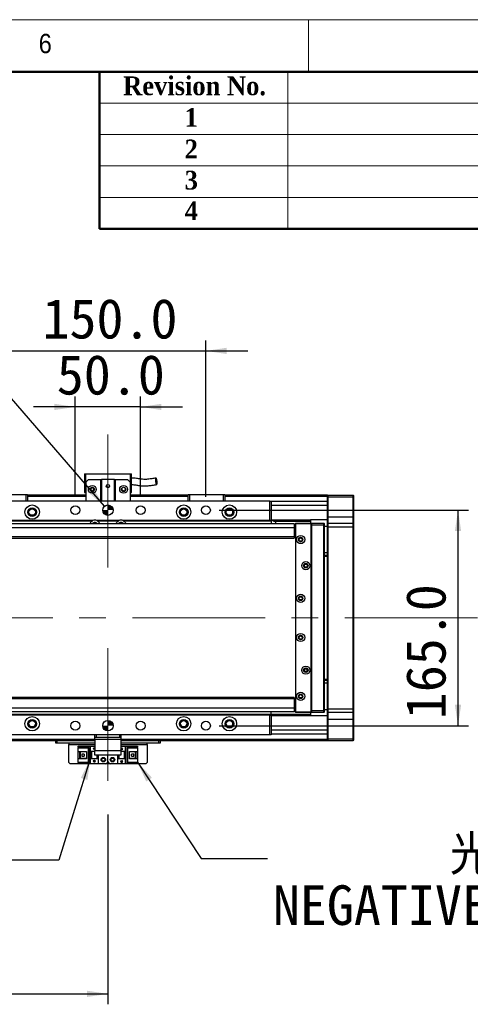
# Model space of a CAD drawing. Header units: millimetres. Extents: x 40 to 3331, y 40 to 2336.
# Tile 10 of 11: x 2259 to 2604, y 1582 to 2336. Entities that reach past the tile are written whole.
import ezdxf

# ---------------------------------------------------------------- set-up
doc = ezdxf.new("R2010")
doc.units = ezdxf.units.MM
doc.header["$LTSCALE"] = 8
doc.linetypes.add('CENTERX2', pattern=[20.32, 12.7, -2.54, 2.54, -2.54])
doc.layers.add('DIMNS', color=7, linetype='Continuous')
doc.styles.add('SLDTEXTSTYLE0', font='Gothic.ttf', dxfattribs={"width": 0.913})
doc.styles.add('SLDTEXTSTYLE1', font='timesbd.ttf', dxfattribs={"width": 0.933})
doc.styles.add('SLDTEXTSTYLE10', font='txt')
doc.styles.add('SLDTEXTSTYLE7', font='txt')
doc.styles.add('SLDTEXTSTYLE9', font='txt', dxfattribs={"bigfont": 'bigfont'})
doc.dimstyles.new('SLDDIMSTYLE0', dxfattribs={"dimtxt": 30.4, "dimasz": 16, "dimexe": 0, "dimexo": 0.0625, "dimgap": 7.6, "dimtad": 2, "dimdec": 1, "dimrnd": 1e-09, "dimzin": 4, "dimdsep": 46, "dimtxsty": 'SLDTEXTSTYLE7', "dimsah": 1, "dimcen": 0.09, "dimadec": 0, "dimazin": 1, "dimtfac": 1, "dimtdec": 1, "dimtmove": 0, "dimatfit": 0, "dimfxl": 0, "dimfrac": 2, "dimtolj": 1, "dimtzin": 12, "dimarcsym": 0})
doc.dimstyles.new('SLDDIMSTYLE1', dxfattribs={"dimtxt": 30.4, "dimasz": 16, "dimexe": 0, "dimexo": 0.0625, "dimgap": 7.6, "dimtad": 2, "dimdec": 1, "dimrnd": 1e-09, "dimzin": 4, "dimdsep": 46, "dimtxsty": 'SLDTEXTSTYLE7', "dimsah": 1, "dimcen": 0.09, "dimadec": 0, "dimazin": 1, "dimtfac": 1, "dimtdec": 1, "dimtofl": 0, "dimtmove": 0, "dimatfit": 3, "dimfxl": 0, "dimfrac": 2, "dimtolj": 1, "dimtzin": 12, "dimarcsym": 0})
doc.dimstyles.new('SLDDIMSTYLE3', dxfattribs={"dimtxt": 0.18, "dimasz": 16, "dimexe": 0, "dimexo": 0.0625, "dimgap": 0, "dimtad": 0, "dimtih": 1, "dimtoh": 1, "dimdec": 0, "dimrnd": 1e-09, "dimzin": 0, "dimdsep": 46, "dimtxsty": 'Standard', "dimsah": 1, "dimcen": 0.09, "dimadec": 0, "dimazin": 0, "dimtfac": 16, "dimtdec": 0, "dimtofl": 0, "dimtmove": 0, "dimatfit": 3, "dimfxl": 0, "dimfrac": 2, "dimtolj": 1, "dimtzin": 0, "dimarcsym": 0})
doc.dimstyles.new('SLDDIMSTYLE5', dxfattribs={"dimtxt": 30.4, "dimasz": 16, "dimexe": 0, "dimexo": 0.0625, "dimgap": 7.6, "dimtad": 0, "dimtih": 1, "dimtoh": 1, "dimdec": 1, "dimrnd": 1e-09, "dimzin": 4, "dimdsep": 46, "dimtxsty": 'SLDTEXTSTYLE7', "dimsah": 1, "dimcen": 0, "dimadec": 0, "dimazin": 1, "dimtfac": 1, "dimtdec": 1, "dimtofl": 0, "dimtmove": 0, "dimatfit": 3, "dimfxl": 0, "dimfrac": 2, "dimtolj": 1, "dimtzin": 12, "dimarcsym": 0})

# ---------------------------------------------------------------- blocks, each defined once
blk = doc.blocks.new('_D_13')
at = {"layer": 'DIMNS'}
for p, q in [((2301.35, 1970.69), (2301.35, 2047.55)), ((2351.35, 1970.69), (2351.35, 2047.55)), ((2301.35, 2039.55), (2269.35, 2039.55)), ((2351.35, 2039.55), (2301.35, 2039.55)), ((2351.35, 2039.55), (2383.35, 2039.55))]:
    blk.add_line(p, q, dxfattribs=at)
for points in [[(2301.35, 2039.55), (2285.35, 2041.95), (2285.35, 2037.15)], [(2351.35, 2039.55), (2367.35, 2037.15), (2367.35, 2041.95)]]:
    blk.add_solid(points, dxfattribs=at)
at = {"layer": 'DIMNS', "insert": (2287.19, 2079.43), "char_height": 30.4, "attachment_point": 1, "style": 'SLDTEXTSTYLE7'}
blk.add_mtext('50.0', dxfattribs=at)
blk = doc.blocks.new('_D_14')
at = {"layer": 'DIMNS'}
for p, q in [((2251.35, 1970.69), (2251.35, 2090.44)), ((2401.35, 1970.69), (2401.35, 2090.44)), ((2251.35, 2082.44), (2219.35, 2082.44)), ((2251.35, 2082.44), (2401.35, 2082.44)), ((2401.35, 2082.44), (2433.35, 2082.44))]:
    blk.add_line(p, q, dxfattribs=at)
for points in [[(2251.35, 2082.44), (2235.35, 2084.84), (2235.35, 2080.04)], [(2401.35, 2082.44), (2417.35, 2080.04), (2417.35, 2084.84)]]:
    blk.add_solid(points, dxfattribs=at)
at = {"layer": 'DIMNS', "insert": (2276.21, 2122.33), "char_height": 30.4, "attachment_point": 1, "style": 'SLDTEXTSTYLE7'}
blk.add_mtext('150.0', dxfattribs=at)
blk = doc.blocks.new('_D_15')
at = {"layer": 'DIMNS'}
for p, q in [((2411.51, 1960.53), (2602.35, 1960.53)), ((2594.35, 1795.53), (2594.35, 1960.53)), ((2411.51, 1795.53), (2602.35, 1795.53))]:
    blk.add_line(p, q, dxfattribs=at)
for points in [[(2594.35, 1960.53), (2591.95, 1944.53), (2596.75, 1944.53)], [(2594.35, 1795.53), (2596.75, 1811.53), (2591.95, 1811.53)]]:
    blk.add_solid(points, dxfattribs=at)
at = {"layer": 'DIMNS', "insert": (2554.46, 1800.45), "char_height": 30.4, "attachment_point": 1, "rotation": 90, "style": 'SLDTEXTSTYLE7'}
blk.add_mtext('165.0', dxfattribs=at)
blk = doc.blocks.new('SW_SYMBOL_HOLE_DEPTH')
at = {"layer": 'DIMNS', "color": 0}
for p, q in [((0, 7000), (6400, 7000)), ((3200, 7000), (3200, 600)), ((800, 4440), (3200, 600)), ((5600, 4440), (3200, 600))]:
    blk.add_line(p, q, dxfattribs=at)
blk = doc.blocks.new('_D_16')
at = {"layer": 'DIMNS'}
for p, q in [((2242.5, 2057.13), (2210.5, 2057.13)), ((2323.73, 1963.55), (2242.5, 2057.13))]:
    blk.add_line(p, q, dxfattribs=at)
blk.add_solid([(2323.73, 1963.55), (2315.05, 1977.2), (2311.43, 1974.06)], dxfattribs=at)
at = {"layer": 'DIMNS', "xscale": 0.004985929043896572, "yscale": 0.004985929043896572, "zscale": 0.004985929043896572}
blk.add_blockref('SW_SYMBOL_HOLE_DEPTH', (2101.99, 2037.01), dxfattribs=at)
at = {"layer": 'DIMNS', "char_height": 30.4, "attachment_point": 1, "style": 'SLDTEXTSTYLE7'}
for s, insert in [('2X ', (1871.86, 2072.45)), ('%%c', (1929.03, 2072.15)), (' 8.0H7 ', (1976, 2072.45)), (' 8.0', (2146.49, 2072.45))]:
    blk.add_mtext(s, dxfattribs=dict(at, insert=insert))
blk = doc.blocks.new('_D_22')
at = {"layer": 'DIMNS'}
for p, q in [((526.35, 1729.12), (526.35, 1582.23)), ((2326.35, 1727.57), (2326.35, 1582.23)), ((526.35, 1590.23), (2326.35, 1590.23))]:
    blk.add_line(p, q, dxfattribs=at)
for points in [[(526.35, 1590.23), (542.35, 1587.83), (542.35, 1592.63)], [(2326.35, 1590.23), (2310.35, 1592.63), (2310.35, 1587.83)]]:
    blk.add_solid(points, dxfattribs=at)
at = {"layer": 'DIMNS', "insert": (1359.69, 1630.11), "char_height": 30.4, "attachment_point": 1, "style": 'SLDTEXTSTYLE7'}
blk.add_mtext('1800.0', dxfattribs=at)
blk = doc.blocks.new('SW_NOTE_7')
at = {"layer": 'DIMNS', "color": 0, "char_height": 30.4, "attachment_point": 1}
for s, insert, style in [('     光电负限位', (4.18, 17.89), 'SLDTEXTSTYLE9'), ('NEGATIVE LIMIT SWITCH', (4.18, -20.51), 'SLDTEXTSTYLE10')]:
    blk.add_mtext(s, dxfattribs=dict(at, insert=insert, style=style))
blk = doc.blocks.new('SW_DOWELSYMBOL_0')
at = {"linetype": 'Continuous', "lineweight": 18}
h = blk.add_hatch(color=0, dxfattribs=at)
edge = h.paths.add_edge_path(flags=0)
edge.add_arc((0, 0), 4, 180, 270)
edge.add_line((0, -4), (0, 0))
edge.add_line((0, 0), (-4, 0))
h = blk.add_hatch(color=0, dxfattribs=at)
edge = h.paths.add_edge_path(flags=0)
edge.add_arc((0, 0), 4, 0, 90)
edge.add_line((0, 4), (0, 0))
edge.add_line((0, 0), (4, 0))
at = {"layer": 'DIMNS', "color": 0}
blk.add_circle((0, 0), 4, dxfattribs=at)
blk = doc.blocks.new('SW_DOWELSYMBOL_1')
at = {"linetype": 'Continuous', "lineweight": 18}
h = blk.add_hatch(color=0, dxfattribs=at)
edge = h.paths.add_edge_path(flags=0)
edge.add_arc((0, 0), 4, 180, 270)
edge.add_line((0, -4), (0, 0))
edge.add_line((0, 0), (-4, 0))
h = blk.add_hatch(color=0, dxfattribs=at)
edge = h.paths.add_edge_path(flags=0)
edge.add_arc((0, 0), 4, 0, 90)
edge.add_line((0, 4), (0, 0))
edge.add_line((0, 0), (4, 0))
at = {"layer": 'DIMNS', "color": 0}
blk.add_circle((0, 0), 4, dxfattribs=at)

msp = doc.modelspace()

# ---------------------------------------------------------------- linework, layer by layer
at = {"color": 7, "linetype": 'Continuous', "lineweight": 18}
for p, q in [((3320, 2336), (40, 2336)), ((2480, 2336), (2480, 2296)), ((80, 2296), (3280, 2296)), ((2464, 2296), (2464, 2176)), ((2320, 2272), (3280, 2272)), ((2320, 2248), (3280, 2248)), ((2320, 2224), (3280, 2224)), ((2320, 2200), (3280, 2200))]:
    msp.add_line(p, q, dxfattribs=at)
at = {"color": 7, "linetype": 'Continuous', "lineweight": 50}
for p, q in [((3280, 2296), (80, 2296)), ((2320, 2296), (2320, 2176)), ((3280, 2176), (2320, 2176))]:
    msp.add_line(p, q, dxfattribs=at)
at = {"color": 7, "linetype": 'Continuous', "lineweight": 25}
for p, q in [((2308.3486528, 1988.3266009), (2309.3486995, 1988.3266009)), ((2308.3486528, 1988.3266009), (2308.3486528, 1973.926603)), ((2309.3486995, 1981.9266043), (2309.3486995, 1988.3266009)), ((2309.3486995, 1988.3266009), (2343.3487386, 1988.3266009)), ((2311.3486738, 1983.9266009), (2309.3486995, 1981.9266043)), ((2311.3486738, 1983.9266009), (2320.8487005, 1983.9266009)), ((2320.8487005, 1967.5266064), (2320.8487005, 1983.9266009)), ((2320.8487005, 1983.9266009), (2321.3486642, 1983.9266009)), ((2321.3486642, 1983.9266009), (2321.3486642, 1967.5266064)), ((2331.3486547, 1983.9266009), (2321.3486642, 1983.9266009)), ((2331.3486547, 1967.5266064), (2331.3486547, 1983.9266009)), ((2331.3486547, 1983.9266009), (2331.8487377, 1983.9266009)), ((2331.8487377, 1983.9266009), (2331.8487377, 1967.5266064)), ((2331.8487377, 1983.9266009), (2341.3486452, 1983.9266009)), ((2343.3487386, 1981.9266043), (2341.3486452, 1983.9266009)), ((2343.3487386, 1988.3266009), (2344.3486662, 1988.3266009)), ((2343.3487386, 1988.3266009), (2343.3487386, 1981.9266043)), ((2344.3486662, 1973.926603), (2344.3486662, 1988.3266009)), ((2309.3486995, 1981.9266043), (2309.3486995, 1967.5266064)), ((2343.3487386, 1981.9266043), (2343.3487386, 1967.5266064)), ((2450.348732, 1967.5266064), (2202.3487062, 1967.5266064)), ((2263.8486595, 1972.226604), (2237.8486366, 1972.226604)), ((2237.9729719, 1972.5266017), (2263.7244434, 1972.5266017)), ((2263.8486595, 1972.226604), (2263.7244434, 1972.5266017)), ((2263.7244434, 1972.5266017), (2264.5486564, 1972.5266017)), ((2264.8487062, 1972.226604), (2263.8486595, 1972.226604)), ((2263.8486595, 1967.5266064), (2263.8486595, 1972.226604)), ((2264.5486564, 1972.5266017), (2264.8487062, 1972.226604)), ((2264.8487062, 1972.226604), (2264.8487062, 1967.5266064)), ((2309.3486995, 1972.0266006), (2264.8487062, 1972.0266006)), ((2264.8487062, 1971.8266047), (2309.3486995, 1971.8266047)), ((2264.8487062, 1971.6266013), (2309.3486995, 1971.6266013)), ((2264.8487062, 1971.5266071), (2309.3486995, 1971.5266071)), ((2308.3486528, 1973.926603), (2309.3486995, 1973.926603)), ((2343.3487386, 1973.926603), (2344.3486662, 1973.926603)), ((2387.848732, 1972.0266006), (2343.3487386, 1972.0266006)), ((2343.3487386, 1971.8266047), (2376.348731, 1971.8266047)), ((2343.3487386, 1971.6266013), (2376.348731, 1971.6266013)), ((2343.3487386, 1971.5266071), (2387.848732, 1971.5266071)), ((2376.348731, 1971.8266047), (2376.348731, 1971.6266013)), ((2376.348731, 1971.5266071), (2376.348731, 1971.6266013)), ((2387.848732, 1972.226604), (2388.1486625, 1972.5266017)), ((2388.8486595, 1972.226604), (2387.848732, 1972.226604)), ((2387.848732, 1967.5266064), (2387.848732, 1972.226604)), ((2388.1486625, 1972.5266017), (2388.9729948, 1972.5266017)), ((2388.8486595, 1972.226604), (2388.9729948, 1972.5266017)), ((2414.8486824, 1972.226604), (2388.8486595, 1972.226604)), ((2388.8486595, 1972.226604), (2388.8486595, 1967.5266064)), ((2388.9729948, 1972.5266017), (2414.7244663, 1972.5266017)), ((2414.8486824, 1972.226604), (2414.7244663, 1972.5266017)), ((2414.7244663, 1972.5266017), (2415.5486793, 1972.5266017)), ((2415.8487291, 1972.226604), (2414.8486824, 1972.226604)), ((2414.8486824, 1967.5266064), (2414.8486824, 1972.226604)), ((2415.5486793, 1972.5266017), (2415.8487291, 1972.226604)), ((2415.8487291, 1972.226604), (2415.8487291, 1967.5266064)), ((2494.3486423, 1972.0266006), (2415.8487291, 1972.0266006)), ((2415.8487291, 1971.5266071), (2494.3486423, 1971.5266071)), ((2450.348732, 1952.5266058), (2450.348732, 1967.5266064)), ((2450.348732, 1967.5266064), (2451.3486595, 1967.5266064)), ((2451.3486595, 1967.5266064), (2451.3486595, 1952.5266058)), ((2494.3486423, 1971.726603), (2494.6486921, 1972.0266006)), ((2494.3486423, 1972.0266006), (2494.3486423, 1971.726603)), ((2494.3486423, 1970.5266051), (2494.3486423, 1971.726603)), ((2494.3486423, 1970.5266051), (2494.6486921, 1970.5266051)), ((2494.3486423, 1955.5266045), (2494.3486423, 1970.5266051)), ((2494.6486921, 1972.0266006), (2494.6486921, 1970.5266051)), ((2494.6486921, 1972.0266006), (2514.0486927, 1972.0266006)), ((2514.0486927, 1970.5266051), (2494.6486921, 1970.5266051)), ((2494.6486921, 1970.5266051), (2494.6486921, 1955.5266045)), ((2514.0486927, 1970.5266051), (2514.0486927, 1972.0266006)), ((2514.0486927, 1972.0266006), (2514.3487424, 1971.726603)), ((2514.0486927, 1970.5266051), (2514.3487424, 1970.5266051)), ((2514.0486927, 1955.5266045), (2514.0486927, 1970.5266051)), ((2514.3487424, 1971.726603), (2514.3487424, 1970.5266051)), ((2514.3487424, 1970.5266051), (2514.3487424, 1955.5266045)), ((2494.3486423, 1967.0266054), (2451.3486595, 1967.0266054)), ((2314.8288698, 1952.5266058), (2202.3487062, 1952.5266058)), ((2334.8288507, 1952.5266058), (2317.8685875, 1952.5266058)), ((2450.348732, 1952.5266058), (2337.8685684, 1952.5266058)), ((2451.3486595, 1952.5266058), (2450.348732, 1952.5266058)), ((2451.3486595, 1953.0266068), (2481.3486309, 1953.0266068)), ((2451.3486595, 1952.5266058), (2451.3486595, 1952.0266048)), ((2481.3486309, 1952.596604), (2452.8335304, 1952.596604)), ((2481.3486309, 1953.0266068), (2481.3486309, 1952.596604)), ((2494.3486423, 1953.0266068), (2481.3486309, 1953.0266068)), ((2481.3486309, 1952.596604), (2481.3486309, 1952.0225145)), ((2494.3486423, 1955.5266045), (2494.6486921, 1955.5266045)), ((2494.3486423, 1950.2266042), (2494.3486423, 1955.5266045)), ((2494.6486921, 1955.5266045), (2494.6486921, 1950.5266018)), ((2494.6486921, 1955.5266045), (2514.0486927, 1955.5266045)), ((2514.0486927, 1950.5266018), (2514.0486927, 1955.5266045)), ((2514.0486927, 1955.5266045), (2514.3487424, 1955.5266045)), ((2514.3487424, 1955.5266045), (2514.3487424, 1950.2266042)), ((2468.8487024, 1950.0266008), (382.8486771, 1950.0266008)), ((2468.8487024, 1947.0266021), (382.8486771, 1947.0266021)), ((2313.9486284, 1952.0266048), (2201.3486595, 1952.0266048)), ((2333.9487285, 1952.0266048), (2318.7487096, 1952.0266048)), ((2451.3486595, 1952.0266048), (2338.7486906, 1952.0266048)), ((2451.3486595, 1952.0266048), (2451.3486595, 1950.0266008)), ((2453.5992117, 1952.0225145), (2481.3486309, 1952.0225145)), ((2454.8575849, 1950.0266008), (2454.9486608, 1951.328776)), ((2468.8487024, 1950.0266008), (2468.8487024, 1947.0266021)), ((2469.8486299, 1949.2446921), (2468.8487024, 1949.2446921)), ((2469.8486299, 1948.0266042), (2468.8487024, 1948.0266042)), ((2468.8487024, 1947.0266021), (2468.8487024, 1940.0265991)), ((2470.1486797, 1950.5266018), (2469.8486299, 1950.2266042)), ((2470.1486797, 1950.2266042), (2469.8486299, 1950.2266042)), ((2469.8486299, 1949.5266072), (2469.8486299, 1950.2266042)), ((2470.3487129, 1950.0266008), (2469.8486299, 1949.5266072)), ((2469.8486299, 1949.5266072), (2469.8486299, 1806.5266005)), ((2470.1486797, 1950.2266042), (2470.1486797, 1950.5266018)), ((2470.1486797, 1950.5266018), (2482.3486776, 1950.5266018)), ((2482.3486776, 1950.2266042), (2470.1486797, 1950.2266042)), ((2470.1486797, 1950.2266042), (2470.1486797, 1949.8266048)), ((2481.3486309, 1950.0266008), (2470.3487129, 1950.0266008)), ((2481.3486309, 1952.0225145), (2481.3486309, 1950.5266018)), ((2481.8487138, 1949.5266072), (2481.3486309, 1950.0266008)), ((2481.8487138, 1806.5266005), (2481.8487138, 1949.5266072)), ((2482.3486776, 1949.0266062), (2482.3486776, 1950.5266018)), ((2482.3486776, 1950.5266018), (2491.5486545, 1950.5266018)), ((2491.5486545, 1949.0266062), (2482.3486776, 1949.0266062)), ((2482.3486776, 1807.0266015), (2482.3486776, 1949.0266062)), ((2491.5486545, 1949.0266062), (2491.5486545, 1950.5266018)), ((2491.8487043, 1950.2266042), (2491.5486545, 1950.5266018)), ((2491.5486545, 1807.0266015), (2491.5486545, 1949.0266062)), ((2491.8487043, 1949.0266062), (2491.5486545, 1949.0266062)), ((2491.8487043, 1950.2266042), (2491.8487043, 1949.0266062)), ((2491.8487043, 1949.0266062), (2491.8487043, 1807.0266015)), ((2494.3486423, 1948.0266042), (2491.8487043, 1948.0266042)), ((2494.6486921, 1950.5266018), (2494.3486423, 1950.2266042)), ((2494.3486423, 1947.5266032), (2494.3486423, 1950.2266042)), ((2494.6486921, 1947.5266032), (2494.3486423, 1947.5266032)), ((2494.3486423, 1808.5266046), (2494.3486423, 1947.5266032)), ((2494.6486921, 1950.5266018), (2494.6486921, 1947.5266032)), ((2494.6486921, 1950.5266018), (2514.0486927, 1950.5266018)), ((2514.0486927, 1947.5266032), (2494.6486921, 1947.5266032)), ((2494.6486921, 1947.5266032), (2494.6486921, 1808.5266046)), ((2514.0486927, 1947.5266032), (2514.0486927, 1950.5266018)), ((2514.0486927, 1950.5266018), (2514.3487424, 1950.2266042)), ((2514.0486927, 1947.5266032), (2514.3487424, 1947.5266032)), ((2514.0486927, 1808.5266046), (2514.0486927, 1947.5266032)), ((2514.3487424, 1950.2266042), (2514.3487424, 1947.5266032)), ((2514.3487424, 1947.5266032), (2514.3487424, 1808.5266046)), ((2468.8487024, 1940.0265991), (382.8486771, 1940.0265991)), ((382.8486771, 1939.0266008), (2468.8487024, 1939.0266008)), ((2468.8487024, 1940.0265991), (2468.8487024, 1939.0266008)), ((2491.8487043, 1928.0266046), (2494.3486423, 1928.0266046)), ((2491.8487043, 1926.0266043), (2494.3486423, 1926.0266043)), ((2494.3486423, 1925.0266023), (2491.8487043, 1925.0266023)), ((2491.8487043, 1831.0266055), (2494.3486423, 1831.0266055)), ((2494.3486423, 1830.0266035), (2491.8487043, 1830.0266035)), ((2494.3486423, 1828.0266031), (2491.8487043, 1828.0266031)), ((2468.8487024, 1817.0266069), (382.8486771, 1817.0266069)), ((2468.8487024, 1817.0266069), (2468.8487024, 1816.0266049)), ((2468.8487024, 1816.0266049), (382.8486771, 1816.0266049)), ((2468.8487024, 1816.0266049), (2468.8487024, 1809.0266056)), ((2468.8487024, 1809.0266056), (382.8486771, 1809.0266056)), ((2468.8487024, 1806.026607), (382.8486771, 1806.026607)), ((2451.3486595, 1804.0266029), (2201.3486595, 1804.0266029)), ((2450.348732, 1803.5266019), (2202.3487062, 1803.5266019)), ((2450.348732, 1788.5266013), (2450.348732, 1803.5266019)), ((2450.348732, 1803.5266019), (2451.3486595, 1803.5266019)), ((2451.3486595, 1804.0266029), (2451.3486595, 1806.026607)), ((2481.3486309, 1804.0306933), (2451.3486595, 1804.0306933)), ((2451.3486595, 1804.0266029), (2451.3486595, 1803.5266019)), ((2451.3486595, 1803.5266019), (2451.3486595, 1788.5266013)), ((2481.3486309, 1803.4566037), (2451.3486595, 1803.4566037)), ((2481.3486309, 1803.0266009), (2451.3486595, 1803.0266009)), ((2468.8487024, 1809.0266056), (2468.8487024, 1806.026607)), ((2468.8487024, 1808.0266036), (2469.8486299, 1808.0266036)), ((2468.8487024, 1806.8085156), (2469.8486299, 1806.8085156)), ((2469.8486299, 1806.5266005), (2470.3487129, 1806.026607)), ((2469.8486299, 1805.8266036), (2469.8486299, 1806.5266005)), ((2469.8486299, 1805.8266036), (2470.1486797, 1805.8266036)), ((2469.8486299, 1805.8266036), (2470.1486797, 1805.526606)), ((2470.1486797, 1806.2266029), (2470.1486797, 1805.8266036)), ((2470.1486797, 1805.8266036), (2482.3486776, 1805.8266036)), ((2470.1486797, 1805.526606), (2470.1486797, 1805.8266036)), ((2482.3486776, 1805.526606), (2470.1486797, 1805.526606)), ((2470.3487129, 1806.026607), (2481.3486309, 1806.026607)), ((2481.3486309, 1806.026607), (2481.8487138, 1806.5266005)), ((2481.3486309, 1805.526606), (2481.3486309, 1804.0306933)), ((2481.3486309, 1804.0306933), (2481.3486309, 1803.4566037)), ((2481.3486309, 1803.4566037), (2481.3486309, 1803.0266009)), ((2494.3486423, 1803.0266009), (2481.3486309, 1803.0266009)), ((2482.3486776, 1807.0266015), (2491.5486545, 1807.0266015)), ((2482.3486776, 1805.526606), (2482.3486776, 1807.0266015)), ((2491.5486545, 1805.526606), (2482.3486776, 1805.526606)), ((2491.8487043, 1807.0266015), (2491.5486545, 1807.0266015)), ((2491.5486545, 1805.526606), (2491.5486545, 1807.0266015)), ((2491.8487043, 1805.8266036), (2491.5486545, 1805.526606)), ((2491.8487043, 1808.0266036), (2494.3486423, 1808.0266036)), ((2491.8487043, 1807.0266015), (2491.8487043, 1805.8266036)), ((2494.6486921, 1808.5266046), (2494.3486423, 1808.5266046)), ((2494.3486423, 1805.8266036), (2494.3486423, 1808.5266046)), ((2494.6486921, 1805.526606), (2494.3486423, 1805.8266036)), ((2494.3486423, 1800.5266033), (2494.3486423, 1805.8266036)), ((2494.6486921, 1808.5266046), (2514.0486927, 1808.5266046)), ((2494.6486921, 1808.5266046), (2494.6486921, 1805.526606)), ((2514.0486927, 1805.526606), (2494.6486921, 1805.526606)), ((2494.6486921, 1805.526606), (2494.6486921, 1800.5266033)), ((2514.0486927, 1808.5266046), (2514.3487424, 1808.5266046)), ((2514.0486927, 1805.526606), (2514.0486927, 1808.5266046)), ((2514.0486927, 1805.526606), (2514.3487424, 1805.8266036)), ((2514.0486927, 1800.5266033), (2514.0486927, 1805.526606)), ((2514.3487424, 1808.5266046), (2514.3487424, 1805.8266036)), ((2514.3487424, 1805.8266036), (2514.3487424, 1800.5266033)), ((2494.6486921, 1800.5266033), (2494.3486423, 1800.5266033)), ((2494.3486423, 1785.5266027), (2494.3486423, 1800.5266033)), ((2494.6486921, 1800.5266033), (2514.0486927, 1800.5266033)), ((2494.6486921, 1800.5266033), (2494.6486921, 1785.5266027)), ((2514.3487424, 1800.5266033), (2514.0486927, 1800.5266033)), ((2514.0486927, 1785.5266027), (2514.0486927, 1800.5266033)), ((2514.3487424, 1800.5266033), (2514.3487424, 1785.5266027)), ((2450.348732, 1788.5266013), (2202.3487062, 1788.5266013)), ((2316.348669, 1786.5266047), (2316.348669, 1788.5266013)), ((2317.3487157, 1786.5266047), (2316.348669, 1786.5266047)), ((2316.348669, 1785.0266017), (2316.348669, 1786.5266047)), ((2317.3487157, 1788.5266013), (2317.3487157, 1786.5266047)), ((2335.3487224, 1786.5266047), (2317.3487157, 1786.5266047)), ((2335.3487224, 1786.5266047), (2335.3487224, 1788.5266013)), ((2336.3486499, 1786.5266047), (2335.3487224, 1786.5266047)), ((2336.3486499, 1788.5266013), (2336.3486499, 1786.5266047)), ((2336.3486499, 1786.5266047), (2336.3486499, 1785.0266017)), ((2451.3486595, 1788.5266013), (2450.348732, 1788.5266013)), ((2494.3486423, 1789.0266023), (2451.3486595, 1789.0266023)), ((2316.348669, 1784.0266071), (2234.3486518, 1784.0266071)), ((2286.3486976, 1782.026603), (2286.3486976, 1784.0266071)), ((2287.3486251, 1782.026603), (2286.3486976, 1782.026603)), ((2287.3486251, 1784.0266071), (2287.3486251, 1782.026603)), ((2316.348669, 1782.026603), (2287.3486251, 1782.026603)), ((2296.3486881, 1782.026603), (2296.3486881, 1781.026601)), ((2296.3486881, 1767.2266058), (2296.3486881, 1781.026601)), ((2303.6487074, 1778.9266027), (2303.6487074, 1779.7266014)), ((2303.6487074, 1779.7266014), (2312.8486843, 1779.7266014)), ((2311.9486541, 1778.9266027), (2303.6487074, 1778.9266027)), ((2303.6487074, 1778.9266027), (2303.6487074, 1778.4266017)), ((2311.4486904, 1778.4266017), (2311.9486541, 1778.9266027)), ((2311.9486541, 1767.1266041), (2311.9486541, 1778.9266027)), ((2312.8486843, 1779.7266014), (2312.8486843, 1776.0266058)), ((2312.8486843, 1779.7266014), (2316.348669, 1779.7266014)), ((2336.3486499, 1785.0266017), (2316.348669, 1785.0266017)), ((2316.348669, 1785.0266017), (2316.348669, 1776.5266068)), ((2336.3486499, 1785.0266017), (2336.3486499, 1776.5266068)), ((2494.3486423, 1784.0266071), (2336.3486499, 1784.0266071)), ((2365.3486938, 1782.026603), (2336.3486499, 1782.026603)), ((2336.3486499, 1779.7266014), (2339.8486347, 1779.7266014)), ((2339.8486347, 1776.0266058), (2339.8486347, 1779.7266014)), ((2339.8486347, 1779.7266014), (2349.0487308, 1779.7266014)), ((2349.0487308, 1778.9266027), (2340.7486648, 1778.9266027)), ((2340.7486648, 1778.9266027), (2341.2486286, 1778.4266017)), ((2340.7486648, 1778.9266027), (2340.7486648, 1767.1266041)), ((2349.0487308, 1779.7266014), (2349.0487308, 1778.9266027)), ((2349.0487308, 1778.4266017), (2349.0487308, 1778.9266027)), ((2356.3486309, 1781.026601), (2356.3486309, 1782.026603)), ((2356.3486309, 1781.026601), (2356.3486309, 1767.2266058)), ((2365.3486938, 1782.026603), (2365.3486938, 1784.0266071)), ((2366.3487405, 1782.026603), (2365.3486938, 1782.026603)), ((2366.3487405, 1784.0266071), (2366.3487405, 1782.026603)), ((2494.6486921, 1785.5266027), (2494.3486423, 1785.5266027)), ((2494.3486423, 1784.3266047), (2494.3486423, 1785.5266027)), ((2494.6486921, 1784.0266071), (2494.3486423, 1784.3266047)), ((2494.3486423, 1784.3266047), (2494.3486423, 1784.0266071)), ((2494.6486921, 1785.5266027), (2514.0486927, 1785.5266027)), ((2494.6486921, 1785.5266027), (2494.6486921, 1784.0266071)), ((2514.0486927, 1784.0266071), (2494.6486921, 1784.0266071)), ((2514.3487424, 1785.5266027), (2514.0486927, 1785.5266027)), ((2514.0486927, 1784.0266071), (2514.0486927, 1785.5266027)), ((2514.3487424, 1784.3266047), (2514.0486927, 1784.0266071)), ((2514.3487424, 1785.5266027), (2514.3487424, 1784.3266047)), ((2311.4486904, 1778.4266017), (2303.6487074, 1778.4266017)), ((2303.6487074, 1775.8266024), (2303.6487074, 1778.4266017)), ((2303.6487074, 1775.8266024), (2309.8486633, 1775.8266024)), ((2303.6487074, 1770.2266045), (2303.6487074, 1775.8266024)), ((2304.9486847, 1770.2266045), (2304.9486847, 1775.8266024)), ((2305.4486484, 1775.4766039), (2305.4486484, 1775.8266024)), ((2309.8486633, 1775.4766039), (2305.4486484, 1775.4766039)), ((2305.4486484, 1770.5766029), (2305.4486484, 1775.4766039)), ((2306.4086408, 1773.8266058), (2306.4086408, 1772.2266011)), ((2308.2486362, 1773.8266058), (2306.4086408, 1773.8266058)), ((2306.4086408, 1772.2266011), (2308.2486362, 1772.2266011)), ((2308.2486362, 1773.8266058), (2308.2486362, 1772.2266011)), ((2309.8486633, 1775.8266024), (2309.8486633, 1770.2266045)), ((2311.4486904, 1767.6266051), (2311.4486904, 1778.4266017)), ((2312.8486843, 1776.0266058), (2316.348669, 1776.0266058)), ((2312.8486843, 1776.0266058), (2312.8486843, 1770.0266011)), ((2313.348648, 1776.0266058), (2313.348648, 1770.0266011)), ((2313.6486978, 1776.0266058), (2313.6486978, 1770.0266011)), ((2315.2487249, 1778.2266058), (2315.4486389, 1778.2266058)), ((2315.8487053, 1777.0266004), (2315.2487249, 1778.2266058)), ((2315.4486389, 1778.6266051), (2316.2486524, 1778.6266051)), ((2315.4486389, 1778.2266058), (2315.4486389, 1778.6266051)), ((2316.348669, 1778.0266024), (2315.8487053, 1777.0266004)), ((2316.2486524, 1778.6266051), (2316.2486524, 1778.2266058)), ((2316.2486524, 1778.2266058), (2316.348669, 1778.2266058)), ((2316.348669, 1776.5266068), (2336.3486499, 1776.5266068)), ((2316.348669, 1773.0266071), (2316.348669, 1776.5266068)), ((2336.3486499, 1773.0266071), (2316.348669, 1773.0266071)), ((2318.0487127, 1770.0266011), (2318.0487127, 1773.0266071)), ((2318.3486433, 1770.0266011), (2318.3486433, 1773.0266071)), ((2318.8487262, 1773.0266071), (2318.8487262, 1770.0266011)), ((2326.3486595, 1768.3266021), (2326.3486595, 1773.0266071)), ((2333.8487119, 1770.0266011), (2333.8487119, 1773.0266071)), ((2334.3486757, 1773.0266071), (2334.3486757, 1770.0266011)), ((2334.6487255, 1773.0266071), (2334.6487255, 1770.0266011)), ((2336.3486499, 1777.6266031), (2336.8487329, 1778.6266051)), ((2336.4486665, 1777.4266071), (2336.3486499, 1777.4266071)), ((2336.3486499, 1776.5266068), (2336.3486499, 1773.0266071)), ((2336.3486499, 1776.0266058), (2339.8486347, 1776.0266058)), ((2336.4486665, 1777.0266004), (2336.4486665, 1777.4266071)), ((2337.2486801, 1777.0266004), (2336.4486665, 1777.0266004)), ((2336.8487329, 1778.6266051), (2337.4487133, 1777.4266071)), ((2337.2486801, 1777.4266071), (2337.2486801, 1777.0266004)), ((2337.4487133, 1777.4266071), (2337.2486801, 1777.4266071)), ((2339.0487403, 1770.0266011), (2339.0487403, 1776.0266058)), ((2339.3486709, 1770.0266011), (2339.3486709, 1776.0266058)), ((2339.8486347, 1770.0266011), (2339.8486347, 1776.0266058)), ((2349.0487308, 1778.4266017), (2341.2486286, 1778.4266017)), ((2341.2486286, 1778.4266017), (2341.2486286, 1767.6266051)), ((2342.8486557, 1775.8266024), (2349.0487308, 1775.8266024)), ((2342.8486557, 1770.2266045), (2342.8486557, 1775.8266024)), ((2347.2486705, 1775.4766039), (2342.8486557, 1775.4766039)), ((2344.4486827, 1772.2266011), (2344.4486827, 1773.8266058)), ((2346.2886781, 1773.8266058), (2344.4486827, 1773.8266058)), ((2344.4486827, 1772.2266011), (2346.2886781, 1772.2266011)), ((2346.2886781, 1772.2266011), (2346.2886781, 1773.8266058)), ((2347.2486705, 1775.8266024), (2347.2486705, 1775.4766039)), ((2347.2486705, 1775.4766039), (2347.2486705, 1770.5766029)), ((2347.7486343, 1775.8266024), (2347.7486343, 1770.2266045)), ((2349.0487308, 1778.4266017), (2349.0487308, 1775.8266024)), ((2349.0487308, 1775.8266024), (2349.0487308, 1770.2266045)), ((2296.3486881, 1767.2266058), (2297.3487348, 1766.2266038)), ((2355.3487033, 1766.2266038), (2297.3487348, 1766.2266038)), ((2309.8486633, 1770.2266045), (2303.6487074, 1770.2266045)), ((2303.6487074, 1767.6266051), (2303.6487074, 1770.2266045)), ((2303.6487074, 1767.6266051), (2311.4486904, 1767.6266051)), ((2303.6487074, 1767.6266051), (2303.6487074, 1767.1266041)), ((2303.6487074, 1767.1266041), (2311.9486541, 1767.1266041)), ((2303.6487074, 1766.3266055), (2303.6487074, 1767.1266041)), ((2312.8486843, 1766.3266055), (2303.6487074, 1766.3266055)), ((2305.4486484, 1770.2266045), (2305.4486484, 1770.5766029)), ((2305.4486484, 1770.5766029), (2309.8486633, 1770.5766029)), ((2311.9486541, 1767.1266041), (2311.4486904, 1767.6266051)), ((2318.8487262, 1770.0266011), (2312.8486843, 1770.0266011)), ((2312.8486843, 1770.0266011), (2312.8486843, 1766.3266055)), ((2318.8487262, 1766.3266055), (2312.8486843, 1766.3266055)), ((2315.2487249, 1768.6266072), (2315.4486389, 1768.6266072)), ((2315.8487053, 1767.4266018), (2315.2487249, 1768.6266072)), ((2315.4486389, 1769.0266065), (2316.2486524, 1769.0266065)), ((2315.4486389, 1768.6266072), (2315.4486389, 1769.0266065)), ((2316.4486856, 1768.6266072), (2315.8487053, 1767.4266018)), ((2316.2486524, 1769.0266065), (2316.2486524, 1768.6266072)), ((2316.2486524, 1768.6266072), (2316.4486856, 1768.6266072)), ((2318.8487262, 1770.0266011), (2318.8487262, 1766.3266055)), ((2324.3486852, 1766.3266055), (2318.8487262, 1766.3266055)), ((2333.8487119, 1766.3266055), (2328.3486337, 1766.3266055)), ((2333.8487119, 1766.3266055), (2333.8487119, 1770.0266011)), ((2339.8486347, 1770.0266011), (2333.8487119, 1770.0266011)), ((2339.8486347, 1766.3266055), (2333.8487119, 1766.3266055)), ((2336.2486333, 1767.8266011), (2336.8487329, 1769.0266065)), ((2336.4486665, 1767.8266011), (2336.2486333, 1767.8266011)), ((2336.4486665, 1767.4266018), (2336.4486665, 1767.8266011)), ((2337.2486801, 1767.4266018), (2336.4486665, 1767.4266018)), ((2336.8487329, 1769.0266065), (2337.4487133, 1767.8266011)), ((2337.2486801, 1767.8266011), (2337.2486801, 1767.4266018)), ((2337.4487133, 1767.8266011), (2337.2486801, 1767.8266011)), ((2339.8486347, 1766.3266055), (2339.8486347, 1770.0266011)), ((2349.0487308, 1766.3266055), (2339.8486347, 1766.3266055)), ((2341.2486286, 1767.6266051), (2340.7486648, 1767.1266041)), ((2340.7486648, 1767.1266041), (2349.0487308, 1767.1266041)), ((2341.2486286, 1767.6266051), (2349.0487308, 1767.6266051)), ((2342.8486557, 1770.5766029), (2347.2486705, 1770.5766029)), ((2349.0487308, 1770.2266045), (2342.8486557, 1770.2266045)), ((2347.2486705, 1770.5766029), (2347.2486705, 1770.2266045)), ((2349.0487308, 1770.2266045), (2349.0487308, 1767.6266051)), ((2349.0487308, 1767.1266041), (2349.0487308, 1767.6266051)), ((2349.0487308, 1767.1266041), (2349.0487308, 1766.3266055)), ((2355.3487033, 1766.2266038), (2356.3486309, 1767.2266058))]:
    msp.add_line(p, q, dxfattribs=at)
at = {"color": 8, "linetype": 'Continuous', "lineweight": 25}
for p, q in [((2309.3486995, 1971.0266061), (2264.8487062, 1971.0266061)), ((2387.848732, 1971.0266061), (2343.3487386, 1971.0266061)), ((2494.3486423, 1971.0266061), (2415.8487291, 1971.0266061)), ((2494.3486423, 1964.0266068), (2451.3486595, 1964.0266068)), ((2494.3486423, 1792.0266009), (2451.3486595, 1792.0266009)), ((2316.348669, 1785.0266017), (2234.3486518, 1785.0266017)), ((2296.3486881, 1781.026601), (2316.348669, 1781.026601)), ((2494.3486423, 1785.0266017), (2336.3486499, 1785.0266017)), ((2336.3486499, 1781.026601), (2356.3486309, 1781.026601))]:
    msp.add_line(p, q, dxfattribs=at)
at = {"color": 7, "linetype": 'Continuous', "lineweight": 25, "flags": 128}
msp.add_lwpolyline([(2454.9486608, 1951.328776), (2454.7775955, 1951.397895), (2454.2903871, 1951.5947319), (2453.5613031, 1951.889313), (2452.7013273, 1952.2367932), (2451.8412323, 1952.5842733), (2451.3486595, 1952.7832783)], dxfattribs=at)
at = {"color": 7, "linetype": 'Continuous', "lineweight": 25}
for centre, radius in [((2314.3486833, 1976.426604), 3), ((2314.3486833, 1976.426604), 1.7), ((2314.3486833, 1976.426604), 1.6), ((2326.3486833, 1978.926604), 1.25), ((2338.3486833, 1976.426604), 3), ((2338.3486833, 1976.426604), 1.7), ((2338.3486833, 1976.426604), 1.6), ((2268.3486833, 1959.026604), 5.5), ((2268.3486833, 1959.026604), 3.3), ((2268.3486833, 1959.026604), 3), ((2268.3486833, 1959.026604), 2.4585), ((2301.3486833, 1960.526604), 3.4), ((2326.3486833, 1960.526604), 4), ((2351.3486833, 1960.526604), 3.4), ((2384.3486833, 1959.026604), 5.5), ((2384.3486833, 1959.026604), 3.3), ((2384.3486833, 1959.026604), 3), ((2384.3486833, 1959.026604), 2.4585), ((2401.3486833, 1960.526604), 3.4), ((2419.3486833, 1959.026604), 5.5), ((2419.3486833, 1959.026604), 3.3), ((2419.3486833, 1959.026604), 3), ((2419.3486833, 1959.026604), 2.4585), ((2473.8486833, 1938.026604), 3.15), ((2473.8486833, 1938.026604), 1.7), ((2473.8486833, 1938.026604), 1.6), ((2473.8486833, 1938.026604), 1.25), ((2477.8486833, 1918.026604), 3.15), ((2477.8486833, 1918.026604), 1.7), ((2477.8486833, 1918.026604), 1.6), ((2477.8486833, 1918.026604), 1.25), ((2473.8486833, 1893.026604), 3.15), ((2473.8486833, 1893.026604), 1.7), ((2473.8486833, 1893.026604), 1.6), ((2473.8486833, 1893.026604), 1.25), ((2473.8486833, 1863.026604), 3.15), ((2473.8486833, 1863.026604), 1.7), ((2473.8486833, 1863.026604), 1.6), ((2473.8486833, 1863.026604), 1.25), ((2477.8486833, 1838.026604), 3.15), ((2477.8486833, 1838.026604), 1.7), ((2477.8486833, 1838.026604), 1.6), ((2477.8486833, 1838.026604), 1.25), ((2473.8486833, 1818.026604), 3.15), ((2473.8486833, 1818.026604), 1.7), ((2473.8486833, 1818.026604), 1.6), ((2473.8486833, 1818.026604), 1.25), ((2268.3486833, 1797.026604), 5.5), ((2384.3486833, 1797.026604), 5.5), ((2419.3486833, 1797.026604), 5.5), ((2268.3486833, 1797.026604), 3.3), ((2268.3486833, 1797.026604), 3), ((2268.3486833, 1797.026604), 2.4585), ((2301.3486833, 1795.526604), 3.4), ((2326.3486833, 1795.526604), 4), ((2351.3486833, 1795.526604), 3.4), ((2384.3486833, 1797.026604), 3.3), ((2384.3486833, 1797.026604), 3), ((2384.3486833, 1797.026604), 2.4585), ((2401.3486833, 1795.526604), 3.4), ((2419.3486833, 1797.026604), 3.3), ((2419.3486833, 1797.026604), 3), ((2419.3486833, 1797.026604), 2.4585), ((2322.8486833, 1769.526604), 1.75), ((2322.8486833, 1769.526604), 1.25), ((2329.8486833, 1769.526604), 1.75), ((2329.8486833, 1769.526604), 1.25)]:
    msp.add_circle(centre, radius, dxfattribs=at)
for centre, radius, start, end in [((2316.3486833, 1948.826604), 4, 67.6683549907, 112.3316450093), ((2336.3486833, 1948.826604), 4, 67.6683549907, 112.3316450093), ((2452.1630459, 1950.9046155), 1.82, 30.1224828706, 105.8673084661), ((2316.3486833, 1948.826604), 4, 126.8698976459, 162.5423968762), ((2316.3486833, 1948.826604), 2.25, 32.2309526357, 147.7690473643), ((2316.3486833, 1948.826604), 4, 17.4576031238, 53.1301023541), ((2336.3486833, 1948.826604), 4, 126.8698976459, 162.5423968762), ((2336.3486833, 1948.826604), 2.25, 32.2309526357, 147.7690473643), ((2336.3486833, 1948.826604), 4, 17.4576031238, 53.1301023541), ((2324.3486833, 1768.326604), 2, 270, 0), ((2328.3486833, 1768.326604), 2, 180, 270)]:
    msp.add_arc(centre, radius, start, end, dxfattribs=at)
for points, knots in [([(2363.0905122, 1985.0780584), (2362.0461851, 1984.9121811), (2360.2260491, 1984.623077), (2357.8475265, 1984.2522515), (2356.0369882, 1984.1080009), (2354.4527672, 1984.0799093), (2352.6828913, 1984.1599543), (2350.8282737, 1984.3818588), (2348.9307915, 1984.6679089), (2347.4110366, 1984.8896089), (2345.9905705, 1985.0247182), (2345.0467637, 1985.0772371), (2344.4895032, 1985.0547749), (2344.3486662, 1985.0490979)], [0, 0, 0, 0, 0.1728240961, 0.3012114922, 0.3945091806, 0.4622009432, 0.5503056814, 0.670439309, 0.7542686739, 0.8531364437, 0.9124960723, 0.9778850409, 1, 1, 1, 1]), ([(2362.7086849, 1983.9160062), (2362.735019, 1984.1651068), (2362.7877462, 1984.663867), (2362.9656379, 1985.068751), (2363.1882572, 1985.1100658), (2363.4201734, 1984.8299193), (2363.6362484, 1984.3190658), (2363.8233091, 1983.6256544), (2363.9637521, 1982.8184138), (2364.0411469, 1981.9791274), (2364.0452234, 1981.2003332), (2363.97246, 1980.5794979), (2363.8310932, 1980.1886738), (2363.6323423, 1980.1016772), (2363.4310766, 1980.2058386), (2363.2416683, 1980.5503461), (2363.0715441, 1981.0812787), (2362.9203514, 1981.8149134), (2362.8090976, 1982.5611091), (2362.7351043, 1983.1051145), (2362.70733, 1983.3640855), (2362.6953175, 1983.4491071), (2362.6956148, 1983.4714392), (2362.6941751, 1983.5456015), (2362.697168, 1983.7017356), (2362.7042671, 1983.8338135), (2362.7086849, 1983.9160062)], [0, 0, 0, 0, 0.0648169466, 0.1297793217, 0.1897319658, 0.2426190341, 0.2944145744, 0.3462429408, 0.3987245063, 0.4521995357, 0.50660089, 0.5614521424, 0.6160521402, 0.6697710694, 0.7270683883, 0.7653759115, 0.8036915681, 0.8589089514, 0.914229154, 0.9495541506, 0.9640015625, 0.9648510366, 0.9657588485, 0.9687102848, 0.9805282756, 1, 1, 1, 1]), ([(2314.1361446, 1975.2964221), (2314.0072479, 1975.3180154), (2313.7488144, 1975.3613093), (2313.4102359, 1975.584578), (2313.1503877, 1975.9038707), (2313.0016303, 1976.3064747), (2312.9888746, 1976.7504756), (2313.1242402, 1977.1871408), (2313.3830672, 1977.5589129), (2313.6271331, 1977.7218555), (2313.7414426, 1977.7981706)], [0, 0, 0, 0, 0.1153485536, 0.2312697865, 0.3517778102, 0.4770098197, 0.6065194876, 0.7402403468, 0.8783402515, 1, 1, 1, 1]), ([(2314.3486948, 1975.276529), (2314.3527079, 1975.2765441), (2314.4729317, 1975.2769973), (2314.7105045, 1975.31614), (2315.0263547, 1975.4755132), (2315.2802982, 1975.7223127), (2315.4485497, 1976.0338411), (2315.515787, 1976.381501), (2315.475537, 1976.7332944), (2315.3318492, 1977.0568789), (2315.0978335, 1977.3225788), (2314.7949463, 1977.5059627), (2314.4509736, 1977.5900393), (2314.0976283, 1977.5671916), (2313.7673541, 1977.4395619), (2313.4904586, 1977.2188806), (2313.2925311, 1976.925287), (2313.1916964, 1976.585854), (2313.1971592, 1976.2319479), (2313.3083337, 1975.8953764), (2313.5155139, 1975.6095984), (2313.7979295, 1975.3915346), (2314.0234113, 1975.3281248), (2314.1361446, 1975.2964221)], [0, 0, 0, 0, 0.00172367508, 0.05163677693, 0.10154433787, 0.15145629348, 0.20137079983, 0.25128802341, 0.30120339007, 0.35111555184, 0.40102666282, 0.45094136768, 0.50085514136, 0.55077582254, 0.60068817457, 0.65060235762, 0.70051632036, 0.75043032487, 0.80034152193, 0.85025551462, 0.90017389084, 0.95009028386, 1, 1, 1, 1]), ([(2314.9559469, 1977.7981706), (2315.0873863, 1977.7080538), (2315.3562893, 1977.52369), (2315.6166063, 1977.0998799), (2315.7234109, 1976.6243751), (2315.6607735, 1976.1557044), (2315.4496243, 1975.7515102), (2315.1248043, 1975.4571652), (2314.8068279, 1975.3235336), (2314.6152967, 1975.3023892), (2314.5612449, 1975.2964221)], [0, 0, 0, 0, 0.14080470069, 0.28806270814, 0.43043680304, 0.56794269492, 0.70058175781, 0.82846578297, 0.95159157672, 1, 1, 1, 1]), ([(2338.220355, 1975.2938963), (2338.1641675, 1975.2960329), (2337.9708466, 1975.3033843), (2337.6447656, 1975.4151087), (2337.3031365, 1975.684754), (2337.0663592, 1976.0714191), (2336.9732847, 1976.531728), (2337.0464109, 1977.0127934), (2337.2874087, 1977.4526806), (2337.5588114, 1977.6931837), (2337.7233351, 1977.7877979), (2337.7413721, 1977.7981706)], [0, 0, 0, 0, 0.0488302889, 0.1680072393, 0.2919191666, 0.4205437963, 0.553960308, 0.6921659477, 0.8349351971, 0.9819037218, 1, 1, 1, 1]), ([(2338.136074, 1975.2964221), (2338.0043559, 1975.3355482), (2337.7587598, 1975.4085012), (2337.4856734, 1975.6447844), (2337.3183425, 1975.8921111), (2337.2182985, 1976.1600698), (2337.1943761, 1976.3697124), (2337.2006006, 1976.5014979), (2337.2031386, 1976.527217), (2337.2035608, 1976.532488), (2337.2037683, 1976.5344413), (2337.2037376, 1976.535039), (2337.2037381, 1976.5348937), (2337.2037382, 1976.5348799)], [0, 0, 0, 0, 0.2368703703, 0.4416583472, 0.6142269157, 0.7544997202, 0.9380775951, 0.98296233, 0.9897868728, 0.9952067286, 0.997551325, 0.9997680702, 1, 1, 1, 1]), ([(2338.5612936, 1975.2964221), (2338.7007255, 1975.3210046), (2338.9799044, 1975.3702252), (2339.3321354, 1975.6237202), (2339.5825052, 1975.9698043), (2339.7065414, 1976.3802146), (2339.6967847, 1976.8081781), (2339.5567069, 1977.2107136), (2339.3083867, 1977.5619307), (2339.0735162, 1977.7193858), (2338.9559955, 1977.7981706)], [0, 0, 0, 0, 0.1247826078, 0.2498471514, 0.3748495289, 0.4998479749, 0.6248338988, 0.7498245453, 0.8748213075, 1, 1, 1, 1]), ([(2344.3486662, 1980.04084), (2344.7177928, 1980.0568623), (2345.6053209, 1980.0953864), (2346.9766038, 1979.9158868), (2348.3931417, 1979.7151462), (2349.6690095, 1979.5228005), (2350.7691799, 1979.3756944), (2351.7221461, 1979.270228), (2352.9678051, 1979.1614472), (2354.7964833, 1979.0841391), (2357.3962149, 1979.1823693), (2360.3954086, 1979.6008584), (2362.5335585, 1979.9501433), (2363.6612863, 1980.1343672)], [0, 0, 0, 0, 0.0561686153, 0.1350517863, 0.209374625, 0.2758280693, 0.3326395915, 0.3788403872, 0.4216805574, 0.5224836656, 0.6560405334, 0.8185848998, 1, 1, 1, 1]), ([(2313.9486284, 1952.0266048), (2314.0809681, 1952.1188049), (2314.3082259, 1952.2771337), (2314.5747616, 1952.4136707), (2314.7263276, 1952.48327), (2314.7967104, 1952.5134231), (2314.8261596, 1952.5254906), (2314.8281864, 1952.5263246), (2314.8288698, 1952.5266058)], [0, 0, 0, 0, 0.40086512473, 0.688377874, 0.79801811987, 0.90839594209, 0.96911551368, 1, 1, 1, 1]), ([(2317.8685875, 1952.5266058), (2317.871224, 1952.5255191), (2317.8772428, 1952.5230382), (2317.9349102, 1952.4989798), (2318.0808759, 1952.4341341), (2318.368837, 1952.2902222), (2318.6082216, 1952.1240982), (2318.7487096, 1952.0266048)], [0, 0, 0, 0, 0.0601442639, 0.1372987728, 0.2750478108, 0.5745463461, 1, 1, 1, 1]), ([(2333.9487285, 1952.0266048), (2333.9682688, 1952.0410826), (2334.1255077, 1952.1575838), (2334.3571396, 1952.3015093), (2334.6182725, 1952.4348678), (2334.7534408, 1952.4950595), (2334.8169226, 1952.5218149), (2334.8289299, 1952.5265664), (2334.8288535, 1952.5266044), (2334.8288507, 1952.5266058)], [0, 0, 0, 0, 0.0606396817, 0.4879623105, 0.6771781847, 0.8679673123, 0.9324066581, 0.9975114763, 1, 1, 1, 1]), ([(2337.8685684, 1952.5266058), (2337.8708058, 1952.5256909), (2337.8760245, 1952.5235567), (2337.9276621, 1952.5020169), (2338.0623953, 1952.4428451), (2338.3413779, 1952.3033258), (2338.5924412, 1952.1429374), (2338.7407111, 1952.0325458), (2338.7486906, 1952.0266048)], [0, 0, 0, 0, 0.0553571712, 0.129122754, 0.2586788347, 0.539130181, 0.9751972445, 1, 1, 1, 1])]:
    msp.add_open_spline(points, degree=3, knots=knots, dxfattribs=at)
at = {"layer": 'DIMNS', "linetype": 'CENTERX2', "lineweight": 18}
for p, q in [((2326.3486833, 2018.326604), (2326.3486833, 1901.226604)), ((2609.1958361, 1878.026604), (234.195054, 1878.026604)), ((2326.3486833, 1854.826604), (2326.3486833, 1737.726604))]:
    msp.add_line(p, q, dxfattribs=at)

# ---------------------------------------------------------------- block references
at = {"layer": 'DIMNS'}
for name, p in [('SW_DOWELSYMBOL_1', (2326.3486833, 1960.526604)), ('SW_DOWELSYMBOL_0', (2326.3486833, 1795.526604)), ('SW_NOTE_7', (2448.4038462, 1693.868035))]:
    msp.add_blockref(name, p, dxfattribs=at)

# ---------------------------------------------------------------- texts
at = {"color": 7, "linetype": 'Continuous', "lineweight": 0, "attachment_point": 1}
for s, insert, char_height, style in [('6', (2273.3333333, 2325.1704848), 14.8166667, 'SLDTEXTSTYLE0'), ('Revision No.', (2337.9920233, 2292.5852783), 14.4, 'SLDTEXTSTYLE1'), ('1', (2385.098183, 2268.3996922), 14.4, 'SLDTEXTSTYLE1'), ('2', (2385.098183, 2244.2041255), 14.4, 'SLDTEXTSTYLE1'), ('3', (2385.098183, 2220.3615997), 14.4, 'SLDTEXTSTYLE1'), ('4', (2385.098183, 2196.9306144), 14.4, 'SLDTEXTSTYLE1')]:
    msp.add_mtext(s, dxfattribs=dict(at, insert=insert, char_height=char_height, style=style))

# ---------------------------------------------------------------- dimensions: what is measured, and where the dimension line sits
at = {"layer": 'DIMNS'}
for base, p1, angle, picture, middle in [((2401.3486833, 2082.4426643), (2251.3486833, 1960.526604), 0, '_D_14', (2324.6417346, 2082.4426643)), ((2594.3486833, 1960.526604), (2401.3486833, 1795.526604), 90, '_D_15', (2594.3486833, 1848.8761606))]:
    dim = msp.add_linear_dim(base=base, p1=p1, p2=(2401.3486833, 1960.526604), angle=angle, dimstyle='SLDDIMSTYLE0', dxfattribs=at)
    dim.commit()
    dim.dimension.update_dxf_attribs({"geometry": picture, "text_midpoint": middle, "dimtype": 160})
dim = msp.add_diameter_dim_2p(p1=(2328.9706994, 1957.5058373), p2=(2323.7266672, 1963.5473707), text='2X <>H7 {\\fGDT;x} 8.0\\P', dimstyle='SLDDIMSTYLE5', dxfattribs=at)
dim.commit()
dim.dimension.update_dxf_attribs({"geometry": '_D_16', "text_midpoint": (2041.1772503, 2057.1317152), "dimtype": 163})
for base, p1, p2, dimstyle, picture, middle in [((2301.3486833, 2039.5454398), (2351.3486833, 1960.526604), (2301.3486833, 1960.526604), 'SLDDIMSTYLE0', '_D_13', (2324.6417346, 2039.5454398)), ((2326.3486833, 1590.226604), (526.3486833, 1739.280143), (2326.3486833, 1737.726604), 'SLDDIMSTYLE1', '_D_22', (1419.095563, 1590.226604))]:
    dim = msp.add_linear_dim(base=base, p1=p1, p2=p2, dimstyle=dimstyle, dxfattribs=at)
    dim.commit()
    dim.dimension.update_dxf_attribs({"geometry": picture, "text_midpoint": middle, "dimtype": 160})

# ---------------------------------------------------------------- leaders
for points in [[(2312.8486833, 1770.026604), (2288.8761753, 1692.6813683), (2238.0761753, 1692.6813683)], [(2349.0486833, 1767.626604), (2397.6038462, 1693.868035), (2448.4038462, 1693.868035)]]:
    msp.add_leader(points, dimstyle='SLDDIMSTYLE3', dxfattribs=at)

doc.saveas('drawing.dxf')
